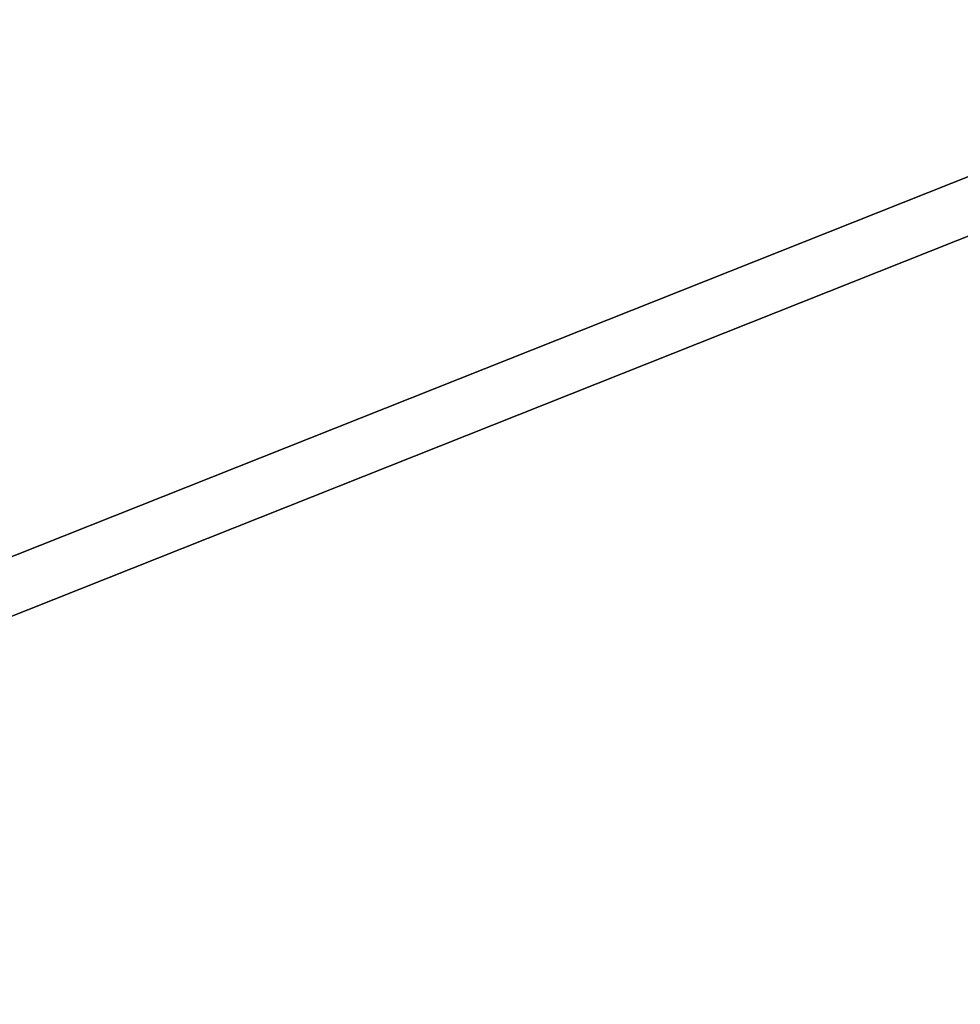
# Model space of a CAD drawing. Header units: millimetres. Extents: x -630 to 192, y -7 to 1615.
# Tile 209 of 249: x 52 to 77, y 1526 to 1551. Entities that reach past the tile are written whole.
import ezdxf

# ---------------------------------------------------------------- set-up
doc = ezdxf.new("R2010")
doc.units = ezdxf.units.MM
doc.header["$MEASUREMENT"] = 0
doc.layers.add('OVIDIO 160x80x72h', color=7, linetype='Continuous')

msp = doc.modelspace()

# ---------------------------------------------------------------- linework, layer by layer
at = {"layer": 'OVIDIO 160x80x72h', "extrusion": (-0.202852, -0.108979, 0.973126)}
for points in [[(-1333.541, 1044.89), (-1333.541, 884.234)], [(-1333.541, 884.234), (-1333.541, 1044.89)], [(-1333.245, 1044.89), (-1333.245, 884.234)], [(-1332.95, 884.234), (-1332.95, 1044.89)], [(-1332.95, 1044.89), (-1332.95, 884.234)]]:
    msp.add_lwpolyline(points, dxfattribs=at)
at = {"layer": 'OVIDIO 160x80x72h', "extrusion": (-0.046296, -0.021464, 0.998697)}
for points in [[(-1376.167, 735.265), (-1376.167, 835.776)], [(-1374.681, 734.297), (-1374.681, 835.601)]]:
    msp.add_lwpolyline(points, dxfattribs=at)
at = {"layer": 'OVIDIO 160x80x72h', "extrusion": (0.114881, 0.045678, 0.992329)}
for points in [[(1407.934, -501.876), (1407.934, -610.791)], [(1407.247, -501.875), (1407.247, -610.791)], [(1406.103, -608.078), (1406.103, -501.222)], [(1406.103, -501.222), (1406.103, -608.078)], [(1405.646, -608.078), (1405.646, -501.222)], [(1405.646, -501.222), (1405.646, -608.078)], [(1391.393, -594.114), (1391.393, -539.71)], [(1391.164, -594.331), (1391.164, -539.14)]]:
    msp.add_lwpolyline(points, dxfattribs=at)
at = {"layer": 'OVIDIO 160x80x72h', "extrusion": (-0.202866, -0.108989, 0.973122)}
for points in [[(-1332.536, 903.753), (-1332.536, 961.134)], [(-1332.536, 961.134), (-1332.536, 903.753)], [(-1331.823, 903.753), (-1331.823, 961.134)]]:
    msp.add_lwpolyline(points, dxfattribs=at)
at = {"layer": 'OVIDIO 160x80x72h', "extrusion": (-0.202871, -0.108992, 0.973121)}
for points in [[(-1331.108, 903.759), (-1331.108, 961.14)], [(-1331.108, 961.14), (-1331.108, 903.759)]]:
    msp.add_lwpolyline(points, dxfattribs=at)
at = {"layer": 'OVIDIO 160x80x72h', "extrusion": (-0.12261, 0.276089, 0.953279)}
msp.add_lwpolyline([(-692.314, -1113.013), (-692.314, -1114.513)], dxfattribs=at)
at = {"layer": 'OVIDIO 160x80x72h'}
for points in [[(29.172, 1528.339, 681.041), (128.518, 1567.84, 667.722), (129.21, 1568.115, 667.629)], [(129.21, 1568.115, 667.629), (128.518, 1567.84, 667.722), (29.172, 1528.339, 681.041)], [(129.79, 1566.808, 668.082), (129.099, 1566.533, 668.175), (29.753, 1527.032, 681.494)], [(29.753, 1527.032, 681.494), (129.099, 1566.533, 668.175), (129.79, 1566.808, 668.082)]]:
    msp.add_polyline3d(points, dxfattribs=at)

doc.saveas('drawing.dxf')
